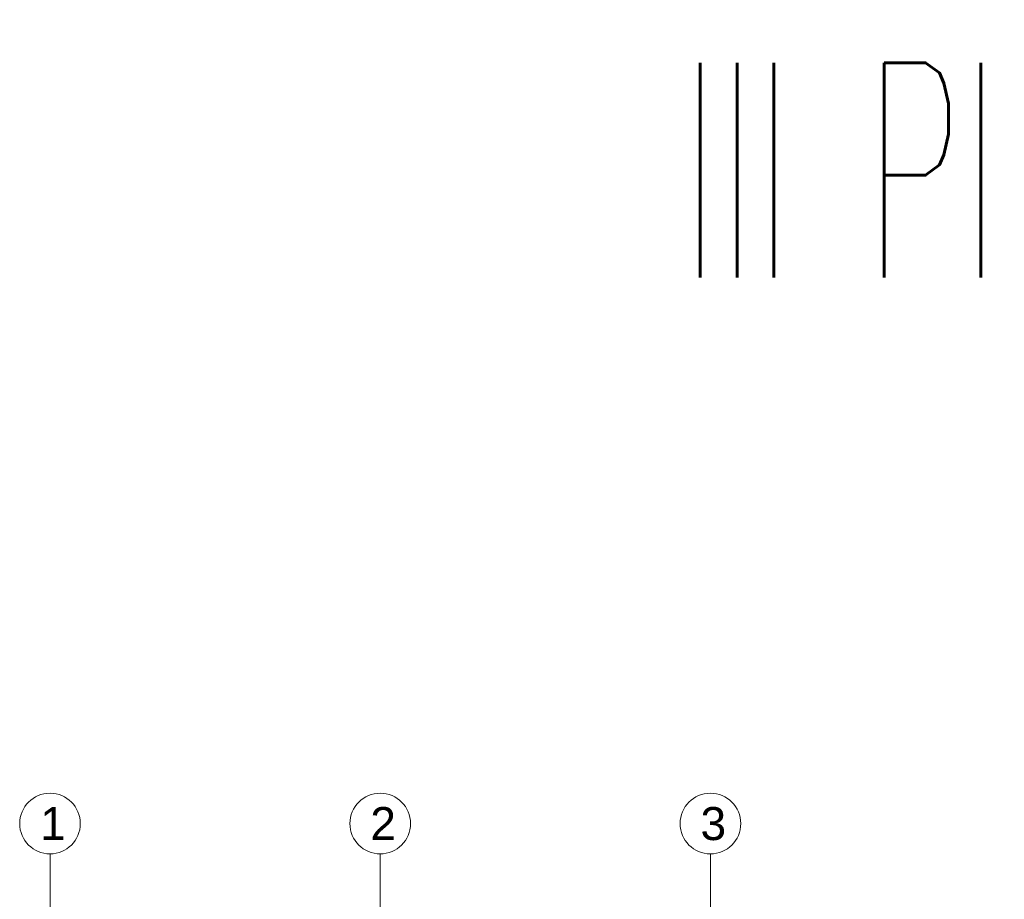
# Model space of a CAD drawing. Header units: millimetres. Extents: x -5254 to 173417, y -28809 to -6400.
# Tile 100 of 256: x 49398 to 52380, y -9388 to -6725. Entities that reach past the tile are written whole.
import ezdxf

# ---------------------------------------------------------------- set-up
doc = ezdxf.new("R2010")
doc.units = ezdxf.units.MM
doc.layers.add('_MW_ppoż', color=7, linetype='Continuous', lineweight=0)
doc.styles.get("Standard").update_dxf_attribs({"font": 'arial.ttf'})

# ---------------------------------------------------------------- blocks, each defined once
blk = doc.blocks.new('zw$A8B1')
at = {"layer": '_MW_ppoż', "color": 251}
for points in [[(901.8, 4225.7), (901.8, 183.5)], [(1901.8, 4225.7), (1901.8, 183.5)], [(2901.8, 4225.7), (2901.8, 183.5)]]:
    blk.add_lwpolyline(points, dxfattribs=at)
for centre in [(901.8, 4317.5), (1901.8, 4317.5), (2901.8, 4317.5)]:
    blk.add_circle(centre, 91.8, dxfattribs=at)
at = {"layer": '_MW_ppoż', "color": 251, "char_height": 100, "width": 98.152, "attachment_point": 1}
for s, insert in [('1', (871.7, 4367.5)), ('2', (1871.7, 4367.5)), ('3', (2871.7, 4367.5))]:
    blk.add_mtext(s, dxfattribs=dict(at, insert=insert))

msp = doc.modelspace()

# ---------------------------------------------------------------- block references
at = {"layer": '_MW_ppoż', "color": 251}
msp.add_blockref('zw$A8B1', (48588.15, -13476.01), dxfattribs=at)

# ---------------------------------------------------------------- texts
at = {"layer": 'Defpoints', "insert": (51403.27, -6855.16), "char_height": 650, "width": 8402.6692, "attachment_point": 1}
msp.add_mtext('{\\Fsimplex|c238;\\W0.5;III PIĘTRO}', dxfattribs=at)

doc.saveas('drawing.dxf')
